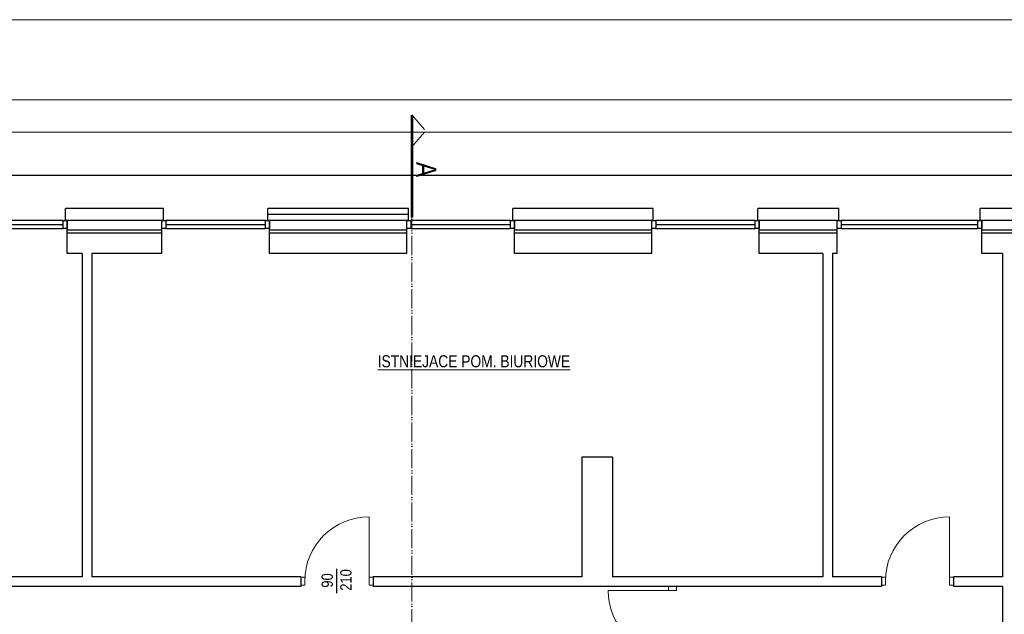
# Model space of a CAD drawing. Header units: millimetres. Extents: x 31175 to 52214, y -18116 to -5516.
# Tile 115 of 155: x 33954 to 35180, y -6256 to -5516. Entities that reach past the tile are written whole.
import ezdxf

# ---------------------------------------------------------------- set-up
doc = ezdxf.new("R2010")
doc.units = ezdxf.units.MM
doc.linetypes.add('ACAD_ISO05W100', pattern=[33, 24, -3, 0, -3, 0, -3])
doc.layers.get('Defpoints').update_dxf_attribs({"color": 6})
for name, color, linetype, lineweight in [('A-opis', 130, 'Continuous', 9), ('A-wymiar', 177, 'Continuous', 0), ('A_DRZWI-OKNA', 4, 'Continuous', 13), ('A_SCIANA_ISTN', 253, 'Continuous', 25)]:
    doc.layers.add(name, color=color, linetype=linetype, lineweight=lineweight)
doc.layers.add('r-ramka', color=7, linetype='Continuous', lineweight=0, true_color=0x727169)
doc.styles.get("Standard").update_dxf_attribs({"font": 'ARIALN.TTF'})
doc.styles.add('wymiary', font='ARIALN.TTF')
doc.linetypes.add('BATTING', pattern='A,0.00254,-2.54,[134,ltypeshp.shx,S=2.54,R=0,X=-2.54,Y=0],-5.08,[134,ltypeshp.shx,S=2.54,R=180,X=2.54,Y=0],-2.54', length=10.16254)
doc.dimstyles.new('anka 50', dxfattribs={"dimtxt": 10, "dimasz": 8, "dimexe": 4, "dimexo": 0.0625, "dimgap": 2, "dimtad": 1, "dimdec": 0, "dimzin": 0, "dimdsep": 46, "dimtxsty": 'Standard', "dimblk": 'OBLIQUE', "dimcen": 0.09, "dimclrt": 7, "dimadec": 0, "dimazin": 0, "dimtfac": 1, "dimtdec": 0, "dimtix": 1, "dimtofl": 0, "dimtmove": 0, "dimatfit": 3, "dimldrblk": 'OBLIQUE', "dimfxl": 4, "dimfxlon": 1, "dimtfill": 1, "dimtolj": 1, "dimtzin": 0, "dimarcsym": 0})

# ---------------------------------------------------------------- blocks, each defined once
blk = doc.blocks.new('drzwi 800')
at = {"layer": 'A_DRZWI-OKNA'}
blk.add_line((110028.2, -38030.9), (110028.2, -37950.9), dxfattribs=at)
for points in [[(110023.2, -38035.9), (110028.2, -38035.9), (110028.2, -38025.9), (110023.2, -38025.9)], [(110108.2, -38035.9), (110113.2, -38035.9), (110113.2, -38025.9), (110108.2, -38025.9)]]:
    blk.add_lwpolyline(points, close=True, dxfattribs=at)
blk.add_arc((110028.2, -38030.9), 80, 0, 90, dxfattribs=at)
blk = doc.blocks.new('_OBLIQUE')
at = {"color": 0, "linetype": 'ByBlock'}
blk.add_line((-0.5, -0.5), (0.5, 0.5), dxfattribs=at)
blk = doc.blocks.new('*D714')
at = {"layer": 'A-wymiar', "color": 0, "lineweight": -2, "transparency": 16777216}
for p, q in [((31546.5, -5713.2), (31546.5, -5705.2)), ((31546.5, -5709.2), (35233.5, -5709.2)), ((35233.5, -5713.2), (35233.5, -5705.2))]:
    blk.add_line(p, q, dxfattribs=at)
at = {"layer": 'Defpoints', "color": 0, "transparency": 16777216}
for p in [(35233.5, -5709.2), (31546.5, -5750.7), (35233.5, -5750.7)]:
    blk.add_point(p, dxfattribs=at)
at = {"layer": 'A-wymiar', "color": 0, "lineweight": -2, "transparency": 16777216, "xscale": 8, "yscale": 8, "zscale": 8, "rotation": 180}
blk.add_blockref('_OBLIQUE', (31546.5, -5709.2), dxfattribs=at)
at = {"layer": 'A-wymiar', "color": 0, "lineweight": -2, "transparency": 16777216, "xscale": 8, "yscale": 8, "zscale": 8}
blk.add_blockref('_OBLIQUE', (35233.5, -5709.2), dxfattribs=at)
at = {"layer": 'A-wymiar', "color": 7, "transparency": 16777216, "insert": (33390, -5702.1), "char_height": 10, "attachment_point": 5, "bg_fill": 3, "box_fill_scale": 1.1, "bg_fill_color": 256, "bg_fill_true_color": 13158600, "bg_fill_transparency": 0}
blk.add_mtext('\\A1;3687', dxfattribs=at)

msp = doc.modelspace()

# ---------------------------------------------------------------- linework, layer by layer
at = {"layer": 'A-opis', "color": 212, "linetype": 'ACAD_ISO05W100', "true_color": 0xe01fda}
for points in [[(34442, -5634.3), (34459.2, -5654.1)], [(34442, -5674), (34459.2, -5654.1)]]:
    msp.add_lwpolyline(points, dxfattribs=at)
at = {"layer": 'A_SCIANA_ISTN'}
for p, q in [((34010.5, -5765.7), (34010.5, -5750.7)), ((34132.5, -5750.7), (34010.5, -5750.7)), ((34132.5, -5765.7), (34132.5, -5750.7)), ((34262.5, -5765.7), (34262.5, -5750.7)), ((34437.5, -5750.7), (34262.5, -5750.7)), ((34437.5, -5765.7), (34437.5, -5750.7)), ((34567.5, -5765.7), (34567.5, -5750.7)), ((34742.5, -5750.7), (34567.5, -5750.7)), ((34742.5, -5765.7), (34742.5, -5750.7)), ((34872.5, -5765.7), (34872.5, -5750.7)), ((34973.5, -5750.7), (34872.5, -5750.7)), ((34973.5, -5765.7), (34973.5, -5750.7)), ((35149.5, -5765.7), (35149.5, -5750.7)), ((35233.5, -5750.7), (35149.5, -5750.7)), ((34132.5, -5765.7), (34010.5, -5765.7)), ((34012.5, -5806.7), (34012.5, -5765.7)), ((34130.5, -5806.7), (34130.5, -5765.7)), ((34437.5, -5765.7), (34262.5, -5765.7)), ((34264.5, -5806.7), (34264.5, -5765.7)), ((34435.5, -5806.7), (34435.5, -5765.7)), ((34742.5, -5765.7), (34567.5, -5765.7)), ((34569.5, -5806.7), (34569.5, -5765.7)), ((34740.5, -5806.7), (34740.5, -5765.7)), ((34740.5, -5806.7), (34740.5, -5765.7)), ((34971.5, -5765.7), (34872.5, -5765.7)), ((34874.5, -5806.7), (34874.5, -5765.7)), ((34874.5, -5806.7), (34874.5, -5765.7)), ((34971.5, -5806.7), (34971.5, -5765.7)), ((34971.5, -5806.7), (34971.5, -5765.7)), ((35218.5, -5765.7), (35149.5, -5765.7)), ((35151.5, -5806.7), (35151.5, -5765.7)), ((34130.5, -5777.7), (34012.5, -5777.7)), ((34130.5, -5781.7), (34012.5, -5781.7)), ((34435.5, -5777.7), (34264.5, -5777.7)), ((34435.5, -5781.7), (34264.5, -5781.7)), ((34740.5, -5777.7), (34569.5, -5777.7)), ((34740.5, -5781.7), (34569.5, -5781.7)), ((34971.5, -5777.7), (34874.5, -5777.7)), ((34971.5, -5781.7), (34874.5, -5781.7)), ((35206.5, -5777.7), (35151.5, -5777.7)), ((35202.5, -5781.7), (35151.5, -5781.7)), ((34031.5, -5806.7), (34012.5, -5806.7)), ((34031.5, -5806.7), (34031.5, -6209.7)), ((34130.5, -5806.7), (34043.5, -5806.7)), ((34043.5, -5806.7), (34043.5, -6209.7)), ((34435.5, -5806.7), (34264.5, -5806.7)), ((34653.5, -5806.7), (34569.5, -5806.7)), ((34740.5, -5806.7), (34653.5, -5806.7)), ((34953.5, -5806.7), (34874.5, -5806.7)), ((34953.5, -5806.7), (34953.5, -6209.7)), ((34971.5, -5806.7), (34965.5, -5806.7)), ((34965.5, -5806.7), (34965.5, -6209.7)), ((35177.5, -5806.7), (35151.5, -5806.7)), ((35177.5, -5806.7), (35177.5, -6209.7)), ((34691.5, -6060.7), (34653.5, -6060.7)), ((34691.5, -6060.7), (34691.5, -6209.7)), ((34031.5, -6209.7), (33621.5, -6209.7)), ((34303.5, -6209.7), (34043.5, -6209.7)), ((34303.5, -6209.7), (34303.5, -6221.7)), ((34393.5, -6209.7), (34393.5, -6221.7)), ((34653.5, -6209.7), (34393.5, -6209.7)), ((34868.5, -6209.7), (34691.5, -6209.7)), ((34953.5, -6209.7), (34868.5, -6209.7)), ((35026.5, -6209.7), (34965.5, -6209.7)), ((35026.5, -6209.7), (35026.5, -6221.7)), ((35116.5, -6209.7), (35116.5, -6221.7)), ((35177.5, -6209.7), (35116.5, -6209.7)), ((34303.5, -6221.7), (33621.5, -6221.7)), ((34868.5, -6221.7), (34393.5, -6221.7)), ((35026.5, -6221.7), (34868.5, -6221.7)), ((35177.5, -6221.7), (35116.5, -6221.7)), ((35177.5, -6221.7), (35177.5, -6381.7))]:
    msp.add_line(p, q, dxfattribs=at)
at = {"layer": 'A_SCIANA_ISTN', "linetype": 'BATTING', "ltscale": 0.05}
msp.add_line((34437.5, -5758.2), (34262.5, -5758.2), dxfattribs=at)
at = {"layer": 'A_SCIANA_ISTN', "color": 4}
for p, q in [((33930.5, -5770.7), (34007.5, -5770.7)), ((34135.5, -5770.7), (34259.5, -5770.7)), ((34440.5, -5770.7), (34564.5, -5770.7)), ((34745.5, -5770.7), (34869.5, -5770.7)), ((34976.5, -5770.7), (35146.5, -5770.7))]:
    msp.add_line(p, q, dxfattribs=at)
for points in [[(33930.5, -5775.7), (34007.5, -5775.7), (34007.5, -5765.7), (33930.5, -5765.7)], [(34007.5, -5765.7), (34012.5, -5765.7), (34012.5, -5775.7), (34007.5, -5775.7)], [(34130.5, -5765.7), (34135.5, -5765.7), (34135.5, -5775.7), (34130.5, -5775.7)], [(34135.5, -5775.7), (34259.5, -5775.7), (34259.5, -5765.7), (34135.5, -5765.7)], [(34259.5, -5765.7), (34264.5, -5765.7), (34264.5, -5775.7), (34259.5, -5775.7)], [(34435.5, -5765.7), (34440.5, -5765.7), (34440.5, -5775.7), (34435.5, -5775.7)], [(34440.5, -5775.7), (34564.5, -5775.7), (34564.5, -5765.7), (34440.5, -5765.7)], [(34564.5, -5765.7), (34569.5, -5765.7), (34569.5, -5775.7), (34564.5, -5775.7)], [(34740.5, -5765.7), (34745.5, -5765.7), (34745.5, -5775.7), (34740.5, -5775.7)], [(34745.5, -5775.7), (34869.5, -5775.7), (34869.5, -5765.7), (34745.5, -5765.7)], [(34869.5, -5765.7), (34874.5, -5765.7), (34874.5, -5775.7), (34869.5, -5775.7)], [(34971.5, -5765.7), (34976.5, -5765.7), (34976.5, -5775.7), (34971.5, -5775.7)], [(34976.5, -5775.7), (35146.5, -5775.7), (35146.5, -5765.7), (34976.5, -5765.7)], [(35146.5, -5765.7), (35151.5, -5765.7), (35151.5, -5775.7), (35146.5, -5775.7)]]:
    msp.add_lwpolyline(points, close=True, dxfattribs=at)
at = {"layer": 'A_SCIANA_ISTN'}
msp.add_lwpolyline([(34653.5, -6060.7), (34653.5, -6209.7)], dxfattribs=at)
at = {"layer": 'A_SCIANA_ISTN', "color": 0}
msp.add_lwpolyline([(34348.5, -6229.7), (34348.5, -6199.7)], dxfattribs=at)
at = {"layer": 'r-ramka'}
msp.add_lwpolyline([(37115.1, -5515.7), (31175.1, -5515.7), (31175.1, -9715.7), (37115.1, -9715.7), (37115.1, -5515.7)], dxfattribs=at)
for points in [[(37015.1, -5615.7), (37015.1, -9615.7), (31413.9, -9615.7), (31413.9, -5615.7)], [(36975.1, -5655.7), (36975.1, -9575.7), (31453.9, -9575.7), (31453.9, -5655.7)]]:
    msp.add_lwpolyline(points, close=True, dxfattribs=at)

# ---------------------------------------------------------------- block references
at = {"layer": 'A_SCIANA_ISTN', "xscale": -1}
for p in [(144416.7, 31816.1), (145139.7, 31816.1)]:
    msp.add_blockref('drzwi 800', p, dxfattribs=at)
at = {"layer": 'A_SCIANA_ISTN', "xscale": -1, "rotation": 89.99999999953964}
msp.add_blockref('drzwi 800', (-3264.6, 103801.5), dxfattribs=at)

# ---------------------------------------------------------------- texts
at = {"layer": 'A-opis', "color": 156, "true_color": 0x0f468a, "char_height": 15, "attachment_point": 1, "style": 'wymiary'}
for s, insert in [('\\pi7.3978;{\\LISTNIEJACE POM. BIURIOWE\\P\\pi90.072;DO 2 OS.}', (32830.5, -5933.6)), ('\\pi7.3978;{\\LISTNIEJACE POM. BIURIOWE\\P\\pi90.072;DO 2 OS.}', (33137.7, -5933.6)), ('\\pi7.3978;{\\LISTNIEJACE POM. BIURIOWE\\P\\pi90.072;DO 2 OS.}', (33498.3, -5933.6)), ('\\pi7.3978;{\\LISTNIEJACE POM. BIURIOWE}', (34391.9, -5933.6))]:
    msp.add_mtext_dynamic_manual_height_columns(s, width=251.88, gutter_width=12.5, heights=[0], dxfattribs=dict(at, insert=insert))
at = {"layer": 'A_SCIANA_ISTN', "insert": (34329.4, -6226.8), "char_height": 12, "attachment_point": 1, "rotation": 90}
msp.add_mtext_dynamic_manual_height_columns(' {\\H1.1667x;90\\P210}', width=80.531, gutter_width=508.2, heights=[0], dxfattribs=at)

# ---------------------------------------------------------------- next in the draw order: dimensions: what is measured, and where the dimension line sits
at = {"layer": 'A-wymiar'}
dim = msp.add_aligned_dim(p1=(31546.5, -5750.7), p2=(35233.5, -5750.7), distance=41.5, dimstyle='anka 50', dxfattribs=at)
dim.commit()
dim.dimension.update_dxf_attribs({"geometry": '*D714', "text_midpoint": (33390, -5702.1)})

# ---------------------------------------------------------------- next in the draw order: linework, layer by layer
at = {"layer": 'A-opis', "color": 212, "true_color": 0xe01fda, "const_width": 3}
for points in [[(34442, -5634.3), (34442, -5727)], [(34442, -5669), (34442, -5761.7)]]:
    msp.add_lwpolyline(points, dxfattribs=at)
at = {"layer": 'A-opis', "color": 212, "linetype": 'ACAD_ISO05W100', "true_color": 0xe01fda}
msp.add_lwpolyline([(34442, -5685.2), (34442, -6862.4), (34442, -6862.4), (34442, -9462.2)], dxfattribs=at)

# ---------------------------------------------------------------- next in the draw order: texts
at = {"layer": 'A-opis', "color": 212, "true_color": 0xe01fda, "insert": (34447.3, -5711.9), "char_height": 25, "attachment_point": 9, "rotation": 270}
msp.add_mtext_dynamic_manual_height_columns('A', width=15.847, gutter_width=12.5, heights=[0], dxfattribs=at)

doc.saveas('drawing.dxf')
